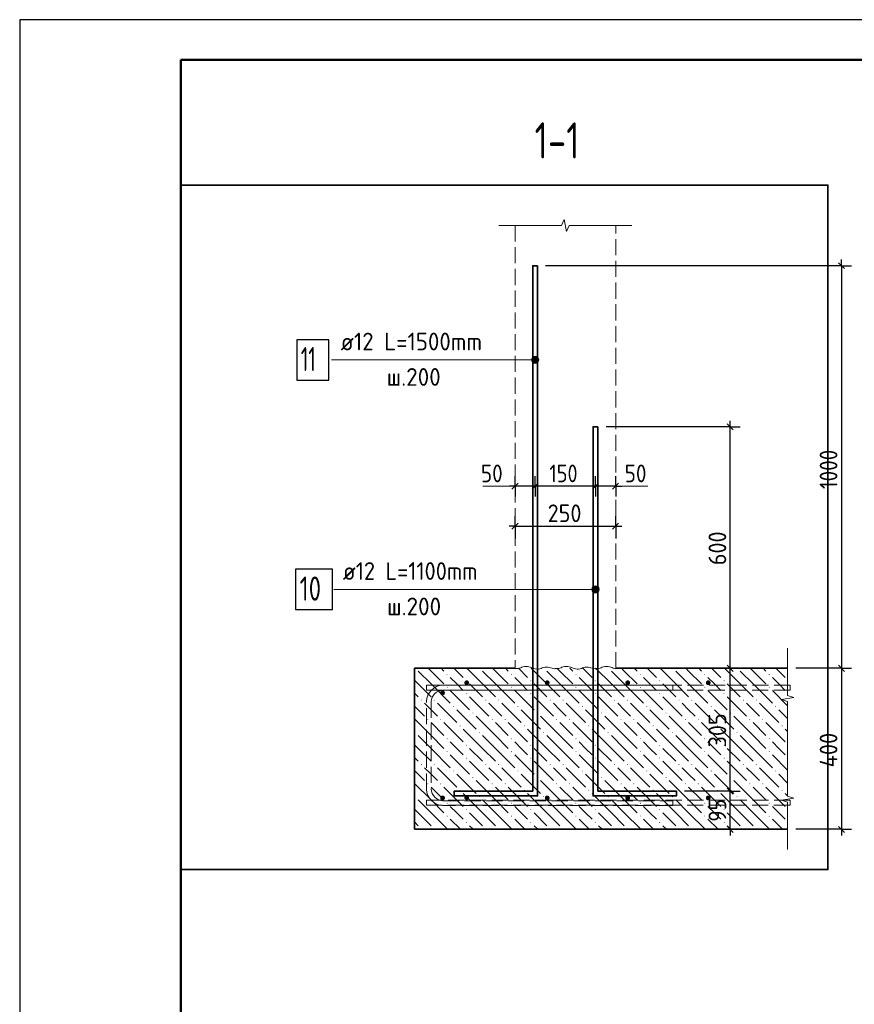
# Model space of a CAD drawing. Header units: millimetres. Extents: x 0 to 42000, y 0 to 29700.
# Tile 3 of 8: x 0 to 10367, y 17472 to 29700. Entities that reach past the tile are written whole.
import ezdxf

# ---------------------------------------------------------------- set-up
doc = ezdxf.new("R2010")
doc.units = ezdxf.units.MM
doc.linetypes.add('______2', pattern=[270, 200, -70])
for name, color, linetype, lineweight in [('Standard', 7, 'Continuous', 25), ('Выпуски арматуры Г-обр.', 52, 'Continuous', 25), ('ЖБ Плита Фундамента верхний уровень', 7, 'Continuous', 35), ('ЖБ Стена верхний уровень', 7, 'Continuous', 35), ('Обрамление П-обр. равн.', 52, 'Continuous', 25), ('Текст_ общее', 7, 'Continuous', 25), ('Фоновоя арматура Х1', 52, 'Continuous', 25)]:
    doc.layers.add(name, color=color, linetype=linetype, lineweight=lineweight)
doc.styles.add('ISOCPEUR', font='txt')

msp = doc.modelspace()

# ---------------------------------------------------------------- hatches: boundary and pattern name
at = {"layer": 'Standard', "linetype": 'Continuous', "lineweight": 13, "transparency": 33554687}
for points in [[(6364, 25453), (6364, 25498), (6358, 25475)], [(6364, 25498), (6380, 25437), (6380, 25514)], [(6364, 25498), (6364, 25453), (6380, 25437)], [(6380, 25514), (6403, 25430), (6403, 25520)], [(6380, 25514), (6380, 25437), (6403, 25430)], [(6403, 25520), (6403, 25430), (6425, 25437)], [(6403, 25520), (6425, 25437), (6425, 25514)], [(6425, 25514), (6425, 25437), (6441, 25453)], [(6425, 25514), (6441, 25453), (6441, 25498)], [(6441, 25498), (6441, 25453), (6448, 25475)], [(7114, 22603), (7114, 22648), (7108, 22625)], [(7114, 22648), (7130, 22587), (7130, 22664)], [(7114, 22648), (7114, 22603), (7130, 22587)], [(7130, 22664), (7153, 22580), (7153, 22670)], [(7130, 22664), (7130, 22587), (7153, 22580)], [(7153, 22670), (7153, 22580), (7175, 22587)], [(7153, 22670), (7175, 22587), (7175, 22664)], [(7175, 22664), (7175, 22587), (7191, 22603)], [(7175, 22664), (7191, 22603), (7191, 22648)], [(7191, 22648), (7191, 22603), (7198, 22625)]]:
    msp.add_hatch(color=7, dxfattribs=at).paths.add_polyline_path(points)
at = {"layer": 'ЖБ Плита Фундамента верхний уровень', "linetype": 'Continuous', "lineweight": 18, "transparency": 33554687}
for points in [[(4911, 21645), (4909, 21643), (4908, 21645)], [(5711, 21645), (5709, 21643), (5708, 21645)], [(6511, 21645), (6509, 21643), (6508, 21645)], [(7311, 21645), (7309, 21643), (7308, 21645)], [(8111, 21645), (8109, 21643), (8108, 21645)], [(8911, 21645), (8909, 21643), (8908, 21645)], [(5303, 21570), (5309, 21576), (5316, 21570), (5309, 21563)], [(6103, 21570), (6109, 21576), (6116, 21570), (6109, 21563)], [(6903, 21570), (6909, 21576), (6916, 21570), (6909, 21563)], [(7703, 21570), (7709, 21576), (7716, 21570), (7709, 21563)], [(8503, 21570), (8509, 21576), (8516, 21570), (8509, 21563)], [(9303, 21570), (9309, 21576), (9316, 21570), (9309, 21563)], [(5303, 21410), (5309, 21416), (5316, 21410), (5309, 21403)], [(5543, 21490), (5549, 21496), (5556, 21490), (5549, 21483)], [(6103, 21410), (6109, 21416), (6116, 21410), (6109, 21403)], [(6343, 21490), (6349, 21496), (6356, 21490), (6349, 21483)], [(6903, 21410), (6909, 21416), (6916, 21410), (6909, 21403)], [(7143, 21490), (7149, 21496), (7156, 21490), (7149, 21483)], [(7703, 21410), (7709, 21416), (7716, 21410), (7709, 21403)], [(7943, 21490), (7949, 21496), (7956, 21490), (7949, 21483)], [(8503, 21410), (8509, 21416), (8516, 21410), (8509, 21403)], [(8743, 21490), (8749, 21496), (8756, 21490), (8749, 21483)], [(9303, 21410), (9309, 21416), (9316, 21410), (9309, 21403)], [(5543, 21330), (5549, 21336), (5556, 21330), (5549, 21323)], [(6343, 21330), (6349, 21336), (6356, 21330), (6349, 21323)], [(7143, 21330), (7149, 21336), (7156, 21330), (7149, 21323)], [(7943, 21330), (7949, 21336), (7956, 21330), (7949, 21323)], [(8743, 21330), (8749, 21336), (8756, 21330), (8749, 21323)], [(4983, 21250), (4989, 21256), (4996, 21250), (4989, 21243)], [(5143, 21250), (5149, 21256), (5156, 21250), (5149, 21243)], [(5383, 21170), (5389, 21176), (5396, 21170), (5389, 21163)], [(5783, 21250), (5789, 21256), (5796, 21250), (5789, 21243)], [(5943, 21250), (5949, 21256), (5956, 21250), (5949, 21243)], [(6183, 21170), (6189, 21176), (6196, 21170), (6189, 21163)], [(6583, 21250), (6589, 21256), (6596, 21250), (6589, 21243)], [(6743, 21250), (6749, 21256), (6756, 21250), (6749, 21243)], [(6983, 21170), (6989, 21176), (6996, 21170), (6989, 21163)], [(7383, 21250), (7389, 21256), (7396, 21250), (7389, 21243)], [(7543, 21250), (7549, 21256), (7556, 21250), (7549, 21243)], [(7783, 21170), (7789, 21176), (7796, 21170), (7789, 21163)], [(8183, 21250), (8189, 21256), (8196, 21250), (8189, 21243)], [(8343, 21250), (8349, 21256), (8356, 21250), (8349, 21243)], [(8583, 21170), (8589, 21176), (8596, 21170), (8589, 21163)], [(8983, 21250), (8989, 21256), (8996, 21250), (8989, 21243)], [(9143, 21250), (9149, 21256), (9156, 21250), (9149, 21243)], [(9383, 21170), (9389, 21176), (9396, 21170), (9389, 21163)], [(5623, 21090), (5629, 21096), (5636, 21090), (5629, 21083)], [(6423, 21090), (6429, 21096), (6436, 21090), (6429, 21083)], [(7223, 21090), (7229, 21096), (7236, 21090), (7229, 21083)], [(8023, 21090), (8029, 21096), (8036, 21090), (8029, 21083)], [(8823, 21090), (8829, 21096), (8836, 21090), (8829, 21083)], [(5063, 21010), (5069, 21016), (5076, 21010), (5069, 21003)], [(5223, 21010), (5229, 21016), (5236, 21010), (5229, 21003)], [(5463, 20930), (5469, 20936), (5476, 20930), (5469, 20923)], [(5863, 21010), (5869, 21016), (5876, 21010), (5869, 21003)], [(6023, 21010), (6029, 21016), (6036, 21010), (6029, 21003)], [(6263, 20930), (6269, 20936), (6276, 20930), (6269, 20923)], [(6663, 21010), (6669, 21016), (6676, 21010), (6669, 21003)], [(6823, 21010), (6829, 21016), (6836, 21010), (6829, 21003)], [(7063, 20930), (7069, 20936), (7076, 20930), (7069, 20923)], [(7463, 21010), (7469, 21016), (7476, 21010), (7469, 21003)], [(7623, 21010), (7629, 21016), (7636, 21010), (7629, 21003)], [(7863, 20930), (7869, 20936), (7876, 20930), (7869, 20923)], [(8263, 21010), (8269, 21016), (8276, 21010), (8269, 21003)], [(8423, 21010), (8429, 21016), (8436, 21010), (8429, 21003)], [(8663, 20930), (8669, 20936), (8676, 20930), (8669, 20923)], [(9063, 21010), (9069, 21016), (9076, 21010), (9069, 21003)], [(9223, 21010), (9229, 21016), (9236, 21010), (9229, 21003)], [(9463, 20930), (9469, 20936), (9476, 20930), (9469, 20923)], [(4903, 20850), (4909, 20856), (4916, 20850), (4909, 20843)], [(5703, 20850), (5709, 20856), (5716, 20850), (5709, 20843)], [(6503, 20850), (6509, 20856), (6516, 20850), (6509, 20843)], [(7303, 20850), (7309, 20856), (7316, 20850), (7309, 20843)], [(8103, 20850), (8109, 20856), (8116, 20850), (8109, 20843)], [(8903, 20850), (8909, 20856), (8916, 20850), (8909, 20843)], [(5303, 20770), (5309, 20776), (5316, 20770), (5309, 20763)], [(5543, 20690), (5549, 20696), (5556, 20690), (5549, 20683)], [(6103, 20770), (6109, 20776), (6116, 20770), (6109, 20763)], [(6343, 20690), (6349, 20696), (6356, 20690), (6349, 20683)], [(6903, 20770), (6909, 20776), (6916, 20770), (6909, 20763)], [(7143, 20690), (7149, 20696), (7156, 20690), (7149, 20683)], [(7703, 20770), (7709, 20776), (7716, 20770), (7709, 20763)], [(7943, 20690), (7949, 20696), (7956, 20690), (7949, 20683)], [(8503, 20770), (8509, 20776), (8516, 20770), (8509, 20763)], [(8743, 20690), (8749, 20696), (8756, 20690), (8749, 20683)], [(9303, 20770), (9309, 20776), (9316, 20770), (9309, 20763)], [(5303, 20610), (5309, 20616), (5316, 20610), (5309, 20603)], [(6103, 20610), (6109, 20616), (6116, 20610), (6109, 20603)], [(6903, 20610), (6909, 20616), (6916, 20610), (6909, 20603)], [(7703, 20610), (7709, 20616), (7716, 20610), (7709, 20603)], [(8503, 20610), (8509, 20616), (8516, 20610), (8509, 20603)], [(9303, 20610), (9309, 20616), (9316, 20610), (9309, 20603)], [(4983, 20450), (4989, 20456), (4996, 20450), (4989, 20443)], [(5143, 20450), (5149, 20456), (5156, 20450), (5149, 20443)], [(5543, 20530), (5549, 20536), (5556, 20530), (5549, 20523)], [(5783, 20450), (5789, 20456), (5796, 20450), (5789, 20443)], [(5943, 20450), (5949, 20456), (5956, 20450), (5949, 20443)], [(6343, 20530), (6349, 20536), (6356, 20530), (6349, 20523)], [(6583, 20450), (6589, 20456), (6596, 20450), (6589, 20443)], [(6743, 20450), (6749, 20456), (6756, 20450), (6749, 20443)], [(7143, 20530), (7149, 20536), (7156, 20530), (7149, 20523)], [(7383, 20450), (7389, 20456), (7396, 20450), (7389, 20443)], [(7543, 20450), (7549, 20456), (7556, 20450), (7549, 20443)], [(7943, 20530), (7949, 20536), (7956, 20530), (7949, 20523)], [(8183, 20450), (8189, 20456), (8196, 20450), (8189, 20443)], [(8343, 20450), (8349, 20456), (8356, 20450), (8349, 20443)], [(8743, 20530), (8749, 20536), (8756, 20530), (8749, 20523)], [(8983, 20450), (8989, 20456), (8996, 20450), (8989, 20443)], [(9143, 20450), (9149, 20456), (9156, 20450), (9149, 20443)], [(5383, 20370), (5389, 20376), (5396, 20370), (5389, 20363)], [(6183, 20370), (6189, 20376), (6196, 20370), (6189, 20363)], [(6983, 20370), (6989, 20376), (6996, 20370), (6989, 20363)], [(7783, 20370), (7789, 20376), (7796, 20370), (7789, 20363)], [(8583, 20370), (8589, 20376), (8596, 20370), (8589, 20363)], [(9383, 20370), (9389, 20376), (9396, 20370), (9389, 20363)], [(5063, 20210), (5069, 20216), (5076, 20210), (5069, 20203)], [(5223, 20210), (5229, 20216), (5236, 20210), (5229, 20203)], [(5623, 20290), (5629, 20296), (5636, 20290), (5629, 20283)], [(5863, 20210), (5869, 20216), (5876, 20210), (5869, 20203)], [(6023, 20210), (6029, 20216), (6036, 20210), (6029, 20203)], [(6423, 20290), (6429, 20296), (6436, 20290), (6429, 20283)], [(6663, 20210), (6669, 20216), (6676, 20210), (6669, 20203)], [(6823, 20210), (6829, 20216), (6836, 20210), (6829, 20203)], [(7223, 20290), (7229, 20296), (7236, 20290), (7229, 20283)], [(7463, 20210), (7469, 20216), (7476, 20210), (7469, 20203)], [(7623, 20210), (7629, 20216), (7636, 20210), (7629, 20203)], [(8023, 20290), (8029, 20296), (8036, 20290), (8029, 20283)], [(8263, 20210), (8269, 20216), (8276, 20210), (8269, 20203)], [(8423, 20210), (8429, 20216), (8436, 20210), (8429, 20203)], [(8823, 20290), (8829, 20296), (8836, 20290), (8829, 20283)], [(9063, 20210), (9069, 20216), (9076, 20210), (9069, 20203)], [(9223, 20210), (9229, 20216), (9236, 20210), (9229, 20203)], [(4903, 20050), (4909, 20056), (4916, 20050), (4909, 20043)], [(5463, 20130), (5469, 20136), (5476, 20130), (5469, 20123)], [(5703, 20050), (5709, 20056), (5716, 20050), (5709, 20043)], [(6263, 20130), (6269, 20136), (6276, 20130), (6269, 20123)], [(6503, 20050), (6509, 20056), (6516, 20050), (6509, 20043)], [(7063, 20130), (7069, 20136), (7076, 20130), (7069, 20123)], [(7303, 20050), (7309, 20056), (7316, 20050), (7309, 20043)], [(7863, 20130), (7869, 20136), (7876, 20130), (7869, 20123)], [(8103, 20050), (8109, 20056), (8116, 20050), (8109, 20043)], [(8663, 20130), (8669, 20136), (8676, 20130), (8669, 20123)], [(8903, 20050), (8909, 20056), (8916, 20050), (8909, 20043)], [(9463, 20130), (9469, 20136), (9476, 20130), (9469, 20123)], [(5303, 19970), (5309, 19976), (5316, 19970), (5309, 19963)], [(6103, 19970), (6109, 19976), (6116, 19970), (6109, 19963)], [(6903, 19970), (6909, 19976), (6916, 19970), (6909, 19963)], [(7703, 19970), (7709, 19976), (7716, 19970), (7709, 19963)], [(8503, 19970), (8509, 19976), (8516, 19970), (8509, 19963)], [(9303, 19970), (9309, 19976), (9316, 19970), (9309, 19963)], [(5303, 19810), (5309, 19816), (5316, 19810), (5309, 19803)], [(5543, 19890), (5549, 19896), (5556, 19890), (5549, 19883)], [(6103, 19810), (6109, 19816), (6116, 19810), (6109, 19803)], [(6343, 19890), (6349, 19896), (6356, 19890), (6349, 19883)], [(6903, 19810), (6909, 19816), (6916, 19810), (6909, 19803)], [(7143, 19890), (7149, 19896), (7156, 19890), (7149, 19883)], [(7703, 19810), (7709, 19816), (7716, 19810), (7709, 19803)], [(7943, 19890), (7949, 19896), (7956, 19890), (7949, 19883)], [(8503, 19810), (8509, 19816), (8516, 19810), (8509, 19803)], [(8743, 19890), (8749, 19896), (8756, 19890), (8749, 19883)], [(9303, 19810), (9309, 19816), (9316, 19810), (9309, 19803)], [(5543, 19730), (5549, 19736), (5556, 19730), (5549, 19723)], [(6343, 19730), (6349, 19736), (6356, 19730), (6349, 19723)], [(7143, 19730), (7149, 19736), (7156, 19730), (7149, 19723)], [(7943, 19730), (7949, 19736), (7956, 19730), (7949, 19723)], [(8743, 19730), (8749, 19736), (8756, 19730), (8749, 19723)], [(4983, 19650), (4989, 19656), (4996, 19650), (4991, 19645), (4988, 19645)], [(5143, 19650), (5149, 19656), (5156, 19650), (5151, 19645), (5148, 19645)], [(5783, 19650), (5789, 19656), (5796, 19650), (5791, 19645), (5788, 19645)], [(5943, 19650), (5949, 19656), (5956, 19650), (5951, 19645), (5948, 19645)], [(6583, 19650), (6589, 19656), (6596, 19650), (6591, 19645), (6588, 19645)], [(6743, 19650), (6749, 19656), (6756, 19650), (6751, 19645), (6748, 19645)], [(7383, 19650), (7389, 19656), (7396, 19650), (7391, 19645), (7388, 19645)], [(7543, 19650), (7549, 19656), (7556, 19650), (7551, 19645), (7548, 19645)], [(8183, 19650), (8189, 19656), (8196, 19650), (8191, 19645), (8188, 19645)], [(8343, 19650), (8349, 19656), (8356, 19650), (8351, 19645), (8348, 19645)], [(8983, 19650), (8989, 19656), (8996, 19650), (8991, 19645), (8988, 19645)], [(9143, 19650), (9149, 19656), (9156, 19650), (9151, 19645), (9148, 19645)]]:
    msp.add_hatch(color=7, dxfattribs=at).paths.add_polyline_path(points, flags=16)
at = {"layer": 'Фоновоя арматура Х1', "linetype": 'Continuous', "lineweight": 13, "transparency": 33554687}
for points in [[(5583, 21465), (5580, 21476), (5574, 21486), (5564, 21493), (5553, 21495), (5541, 21493), (5531, 21486), (5525, 21476), (5523, 21465), (5525, 21454), (5531, 21444), (5541, 21437), (5553, 21435), (5564, 21437), (5574, 21444), (5580, 21454)], [(6583, 21465), (6580, 21476), (6574, 21486), (6564, 21493), (6553, 21495), (6541, 21493), (6531, 21486), (6525, 21476), (6523, 21465), (6525, 21454), (6531, 21444), (6541, 21437), (6553, 21435), (6564, 21437), (6574, 21444), (6580, 21454)], [(7583, 21465), (7580, 21476), (7574, 21486), (7564, 21493), (7553, 21495), (7541, 21493), (7531, 21486), (7525, 21476), (7523, 21465), (7525, 21454), (7531, 21444), (7541, 21437), (7553, 21435), (7564, 21437), (7574, 21444), (7580, 21454)], [(8583, 21465), (8580, 21476), (8574, 21486), (8564, 21493), (8553, 21495), (8541, 21493), (8531, 21486), (8525, 21476), (8523, 21465), (8525, 21454), (8531, 21444), (8541, 21437), (8553, 21435), (8564, 21437), (8574, 21444), (8580, 21454)], [(5283, 21340), (5280, 21351), (5274, 21361), (5264, 21368), (5253, 21370), (5241, 21368), (5231, 21361), (5225, 21351), (5223, 21340), (5225, 21329), (5231, 21319), (5241, 21312), (5253, 21310), (5264, 21312), (5274, 21319), (5280, 21329)], [(5283, 20035), (5280, 20046), (5274, 20056), (5264, 20063), (5253, 20065), (5241, 20063), (5231, 20056), (5225, 20046), (5223, 20035), (5225, 20024), (5231, 20014), (5241, 20007), (5253, 20005), (5264, 20007), (5274, 20014), (5280, 20024)], [(5583, 20035), (5580, 20046), (5574, 20056), (5564, 20063), (5553, 20065), (5541, 20063), (5531, 20056), (5525, 20046), (5523, 20035), (5525, 20024), (5531, 20014), (5541, 20007), (5553, 20005), (5564, 20007), (5574, 20014), (5580, 20024)], [(6583, 20035), (6580, 20046), (6574, 20056), (6564, 20063), (6553, 20065), (6541, 20063), (6531, 20056), (6525, 20046), (6523, 20035), (6525, 20024), (6531, 20014), (6541, 20007), (6553, 20005), (6564, 20007), (6574, 20014), (6580, 20024)], [(7583, 20035), (7580, 20046), (7574, 20056), (7564, 20063), (7553, 20065), (7541, 20063), (7531, 20056), (7525, 20046), (7523, 20035), (7525, 20024), (7531, 20014), (7541, 20007), (7553, 20005), (7564, 20007), (7574, 20014), (7580, 20024)], [(8583, 20035), (8580, 20046), (8574, 20056), (8564, 20063), (8553, 20065), (8541, 20063), (8531, 20056), (8525, 20046), (8523, 20035), (8525, 20024), (8531, 20014), (8541, 20007), (8553, 20005), (8564, 20007), (8574, 20014), (8580, 20024)]]:
    msp.add_hatch(color=7, dxfattribs=at).paths.add_polyline_path(points)

# ---------------------------------------------------------------- linework, layer by layer
at = {"layer": 'Standard', "color": 7, "linetype": 'Continuous', "lineweight": 25, "transparency": 33554687}
for p, q in [((2000, 29200), (2000, 1058)), ((10170, 26682), (10245, 26608)), ((8864, 24608), (8789, 24682)), ((6190, 23943), (6115, 23868)), ((6440, 23943), (6365, 23868)), ((7190, 23943), (7115, 23868)), ((7440, 23943), (7365, 23868)), ((6115, 23373), (6190, 23448)), ((7365, 23373), (7440, 23448)), ((8864, 21607), (8789, 21682)), ((10170, 21682), (10245, 21607)), ((8864, 20083), (8789, 20158)), ((8864, 19607), (8789, 19683)), ((10170, 19682), (10245, 19607))]:
    msp.add_line(p, q, dxfattribs=at)
at = {"layer": 'Standard', "color": 7, "linetype": 'Continuous', "lineweight": 13, "transparency": 33554687}
for p, q in [((6728, 27145), (6761, 27220)), ((6761, 27220), (6794, 27070)), ((5953, 27145), (6728, 27145)), ((6794, 27070), (6827, 27145)), ((6827, 27145), (7603, 27145)), ((7603, 27145), (7603, 27145)), ((6358, 25475), (6358, 25475)), ((6403, 25520), (6403, 25520)), ((6448, 25475), (6448, 25475)), ((6403, 25430), (6403, 25430)), ((5753, 23905), (6153, 23905)), ((7403, 23905), (7803, 23905)), ((7108, 22625), (7108, 22625)), ((7153, 22670), (7153, 22670)), ((7198, 22625), (7198, 22625)), ((7153, 22580), (7153, 22580)), ((9539, 21895), (9539, 21307)), ((9614, 21283), (9464, 21258)), ((9539, 21307), (9614, 21283)), ((9464, 21258), (9539, 21233)), ((9539, 21233), (9539, 20645)), ((9539, 20645), (9539, 20058)), ((9539, 20058), (9614, 20033)), ((9614, 20033), (9464, 20007)), ((9464, 20007), (9539, 19983)), ((9539, 19983), (9539, 19395)), ((9539, 19395), (9539, 19395))]:
    msp.add_line(p, q, dxfattribs=at)
at = {"layer": 'Standard', "color": 7, "linetype": 'Continuous', "lineweight": -3, "transparency": 33554687}
for p, q in [((10207, 26645), (10207, 26720)), ((8826, 24645), (8826, 24720)), ((8826, 21645), (8826, 24645)), ((6153, 23905), (6078, 23905)), ((6403, 23905), (6153, 23905)), ((7153, 23905), (6403, 23905)), ((7403, 23905), (7153, 23905)), ((7403, 23905), (7478, 23905)), ((6153, 23410), (6078, 23410)), ((6153, 23410), (7403, 23410)), ((7403, 23410), (7478, 23410)), ((8826, 20120), (8826, 21645)), ((10207, 21645), (10207, 19645)), ((8826, 19645), (8826, 20120)), ((8826, 19645), (8826, 19570)), ((10207, 19645), (10207, 19570))]:
    msp.add_line(p, q, dxfattribs=at)
at = {"layer": 'Standard', "color": 251, "linetype": 'Continuous', "lineweight": -3, "true_color": 0x656565, "transparency": 33554687}
for p, q in [((10207, 26645), (6533, 26645)), ((10207, 26645), (10082, 26645)), ((10207, 26645), (10332, 26645)), ((8826, 24645), (7283, 24645)), ((8826, 24645), (8701, 24645)), ((8826, 24645), (8951, 24645)), ((6153, 23905), (6153, 24030)), ((6403, 23905), (6403, 24030)), ((7153, 23905), (7153, 24030)), ((7403, 23905), (7403, 24030)), ((6153, 23905), (6153, 23780)), ((6153, 23905), (6153, 23905)), ((6403, 23905), (6403, 23780)), ((6403, 23905), (6403, 23905)), ((7153, 23905), (7153, 23780)), ((7153, 23905), (7153, 23905)), ((7403, 23905), (7403, 23780)), ((7403, 23905), (7403, 23905)), ((6153, 23410), (6153, 23535)), ((7403, 23410), (7403, 23535)), ((6153, 23410), (6153, 23285)), ((6153, 23410), (6153, 23258)), ((7403, 23410), (7403, 23285)), ((7403, 23410), (7403, 23258)), ((8826, 21645), (8701, 21645)), ((8826, 21645), (8951, 21645)), ((10207, 21645), (10082, 21645)), ((10207, 21645), (10332, 21645)), ((8826, 20120), (8701, 20120)), ((8826, 20120), (8951, 20120)), ((8826, 19645), (8701, 19645)), ((8826, 19645), (8951, 19645)), ((8826, 19645), (8826, 19645)), ((10207, 19645), (9639, 19645)), ((10207, 19645), (10082, 19645)), ((10207, 19645), (10332, 19645))]:
    msp.add_line(p, q, dxfattribs=at)
at = {"layer": 'Standard', "color": 7, "linetype": 'Continuous', "lineweight": 25, "transparency": 33554687}
msp.add_lwpolyline([(0, 0), (42000, 0), (42000, 29700), (0, 29700), (0, 0)], close=True, dxfattribs=at)
at = {"layer": 'Standard', "color": 7, "linetype": 'Continuous', "lineweight": 50, "transparency": 33554687}
msp.add_lwpolyline([(2000, 29200), (41500, 29200), (41500, 500), (2000, 500), (2000, 29200)], close=True, dxfattribs=at)
at = {"layer": 'Standard', "color": 7, "linetype": 'Continuous', "lineweight": 13, "transparency": 33554687}
for points in [[(41500, 29200), (2000, 29200), (2000, 5000), (41500, 5000), (41500, 29200)], [(3872, 25475), (6014, 25475), (6403, 25475)], [(3902, 22625), (6014, 22625), (7153, 22625)]]:
    msp.add_lwpolyline(points, dxfattribs=at)
at = {"layer": 'Standard', "color": 254, "linetype": 'Continuous', "lineweight": 35, "true_color": 0xc4c4ff, "transparency": 33554687}
msp.add_lwpolyline([(2000, 19145), (10039, 19145), (10039, 27645), (2000, 27645)], dxfattribs=at)
at = {"layer": 'Standard', "color": 7, "linetype": 'Continuous', "lineweight": -3, "transparency": 33554687}
msp.add_lwpolyline([(10207, 26645), (10207, 23767), (10207, 23767), (10207, 21645)], dxfattribs=at)
at = {"layer": 'Standard', "color": 7, "linetype": 'Continuous', "lineweight": 18, "transparency": 33554687}
for points in [[(6153, 21641), (6171, 21641), (6191, 21642), (6209, 21645), (6224, 21651), (6236, 21657), (6251, 21663), (6269, 21666), (6289, 21668), (6308, 21666), (6326, 21662), (6344, 21658), (6359, 21653), (6373, 21647), (6387, 21641), (6404, 21637), (6423, 21634), (6443, 21635), (6462, 21637), (6477, 21643), (6490, 21649), (6504, 21655), (6521, 21659), (6541, 21660), (6560, 21658), (6578, 21654), (6595, 21649), (6612, 21645), (6629, 21641), (6649, 21639), (6653, 21639)], [(6653, 21641), (6671, 21641), (6691, 21642), (6709, 21645), (6724, 21651), (6736, 21657), (6751, 21663), (6769, 21666), (6789, 21668), (6808, 21666), (6826, 21662), (6844, 21658), (6859, 21653), (6873, 21647), (6887, 21641), (6904, 21637), (6923, 21634), (6943, 21635), (6962, 21637), (6977, 21643), (6990, 21649), (7004, 21655), (7021, 21659), (7041, 21660), (7060, 21658), (7078, 21654), (7095, 21649), (7112, 21645), (7129, 21641), (7149, 21639), (7153, 21639)], [(7153, 21641), (7171, 21641), (7191, 21642), (7209, 21645), (7224, 21651), (7236, 21657), (7251, 21663), (7269, 21666), (7289, 21668), (7308, 21666), (7326, 21662), (7344, 21658), (7359, 21653), (7373, 21647), (7387, 21641), (7403, 21637)]]:
    msp.add_lwpolyline(points, dxfattribs=at)
at = {"layer": 'Standard', "color": 251, "linetype": 'Continuous', "lineweight": -3, "true_color": 0x656565, "transparency": 33554687}
for points in [[(8826, 21645), (8809, 21645), (8809, 21645), (8258, 21645)], [(10207, 21645), (10190, 21645), (10190, 21645), (9639, 21645)], [(8826, 20120), (8809, 20120), (8809, 20120), (8809, 20120), (8809, 20120), (8258, 20120)]]:
    msp.add_lwpolyline(points, dxfattribs=at)
at = {"layer": 'Standard', "color": 7, "linetype": 'Continuous', "lineweight": 13, "transparency": 33554687}
for centre in [(6403, 25475), (7153, 22625)]:
    msp.add_circle(centre, 45, dxfattribs=at)
at = {"layer": 'Выпуски арматуры Г-обр.', "color": 7, "linetype": 'Continuous', "lineweight": 35, "transparency": 33554687}
for points in [[(6433, 26645), (6433, 20060), (5398, 20060), (5398, 20120), (6373, 20120), (6373, 26645), (6433, 26645)], [(6433, 26645), (6433, 20060), (5398, 20060), (5398, 20120), (6373, 20120), (6373, 26645), (6433, 26645)], [(6433, 26645), (6433, 20060), (5398, 20060), (5398, 20120), (6373, 20120), (6373, 26645), (6433, 26645)], [(7183, 24645), (7183, 20120), (8158, 20120), (8158, 20060), (7123, 20060), (7123, 24645), (7183, 24645)], [(7183, 24645), (7183, 20120), (8158, 20120), (8158, 20060), (7123, 20060), (7123, 24645), (7183, 24645)], [(7183, 24645), (7183, 20120), (8158, 20120), (8158, 20060), (7123, 20060), (7123, 24645), (7183, 24645)]]:
    msp.add_lwpolyline(points, dxfattribs=at)
at = {"layer": 'Выпуски арматуры Г-обр.', "color": 7, "linetype": 'Continuous', "lineweight": 25, "transparency": 33554687}
for points in [[(3442, 25225), (3842, 25225), (3842, 25725), (3442, 25725), (3442, 25225)], [(3427, 22375), (3887, 22375), (3887, 22875), (3427, 22875), (3427, 22375)]]:
    msp.add_lwpolyline(points, dxfattribs=at)
at = {"layer": 'ЖБ Плита Фундамента верхний уровень', "color": 7, "linetype": 'Continuous', "lineweight": 35, "transparency": 33554687}
for p, q in [((4903, 21645), (4903, 19645)), ((6153, 21645), (4903, 21645)), ((9539, 21645), (7403, 21645)), ((4903, 19645), (9539, 19645))]:
    msp.add_line(p, q, dxfattribs=at)
at = {"layer": 'ЖБ Плита Фундамента верхний уровень', "color": 252, "linetype": 'Continuous', "lineweight": 18, "true_color": 0x8f8f8f, "transparency": 33554687}
for p, q in [((5109, 21610), (5074, 21645)), ((5234, 21645), (5269, 21610)), ((5394, 21645), (5509, 21530)), ((5749, 21450), (5554, 21645)), ((5909, 21610), (5874, 21645)), ((6034, 21645), (6069, 21610)), ((6194, 21645), (6309, 21530)), ((6549, 21450), (6354, 21645)), ((6709, 21610), (6674, 21645)), ((6834, 21645), (6869, 21610)), ((6994, 21645), (7109, 21530)), ((7349, 21450), (7154, 21645)), ((7509, 21610), (7474, 21645)), ((7634, 21645), (7669, 21610)), ((7794, 21645), (7909, 21530)), ((8149, 21450), (7954, 21645)), ((8309, 21610), (8274, 21645)), ((8434, 21645), (8469, 21610)), ((8594, 21645), (8709, 21530)), ((8949, 21450), (8754, 21645)), ((9109, 21610), (9074, 21645)), ((9234, 21645), (9269, 21610)), ((9394, 21645), (9509, 21530)), ((4949, 21610), (5109, 21450)), ((5109, 21610), (5269, 21450)), ((5429, 21450), (5349, 21530)), ((5749, 21610), (5909, 21450)), ((5909, 21610), (6069, 21450)), ((6229, 21450), (6149, 21530)), ((6549, 21610), (6709, 21450)), ((6709, 21610), (6869, 21450)), ((7029, 21450), (6949, 21530)), ((7349, 21610), (7509, 21450)), ((7509, 21610), (7669, 21450)), ((7829, 21450), (7749, 21530)), ((8149, 21610), (8309, 21450)), ((8309, 21610), (8469, 21450)), ((8629, 21450), (8549, 21530)), ((8949, 21610), (9109, 21450)), ((9109, 21610), (9269, 21450)), ((9429, 21450), (9349, 21530)), ((4949, 21450), (4903, 21496)), ((4949, 21450), (5109, 21290)), ((5109, 21450), (5349, 21210)), ((5509, 21370), (5429, 21450)), ((5589, 21450), (5749, 21290)), ((5749, 21450), (5909, 21290)), ((5909, 21450), (6149, 21210)), ((6309, 21370), (6229, 21450)), ((6389, 21450), (6549, 21290)), ((6549, 21450), (6709, 21290)), ((6709, 21450), (6949, 21210)), ((7109, 21370), (7029, 21450)), ((7189, 21450), (7349, 21290)), ((7349, 21450), (7509, 21290)), ((7509, 21450), (7749, 21210)), ((7909, 21370), (7829, 21450)), ((7989, 21450), (8149, 21290)), ((8149, 21450), (8309, 21290)), ((8309, 21450), (8549, 21210)), ((8709, 21370), (8629, 21450)), ((8789, 21450), (8949, 21290)), ((8949, 21450), (9109, 21290)), ((9109, 21450), (9349, 21210)), ((9509, 21370), (9429, 21450)), ((4903, 21336), (4949, 21290)), ((5349, 21370), (5589, 21130)), ((5589, 21290), (5829, 21050)), ((6149, 21370), (6389, 21130)), ((6389, 21290), (6629, 21050)), ((6949, 21370), (7189, 21130)), ((7189, 21290), (7429, 21050)), ((7749, 21370), (7989, 21130)), ((7989, 21290), (8229, 21050)), ((8549, 21370), (8789, 21130)), ((8789, 21290), (9029, 21050)), ((9349, 21370), (9539, 21180)), ((4903, 21176), (5029, 21050)), ((5109, 21130), (5029, 21210)), ((5189, 21210), (5429, 20970)), ((5909, 21130), (5829, 21210)), ((5989, 21210), (6229, 20970)), ((6709, 21130), (6629, 21210)), ((6789, 21210), (7029, 20970)), ((7509, 21130), (7429, 21210)), ((7589, 21210), (7829, 20970)), ((8309, 21130), (8229, 21210)), ((8389, 21210), (8629, 20970)), ((9109, 21130), (9029, 21210)), ((9189, 21210), (9429, 20970)), ((5189, 21050), (5109, 21130)), ((5429, 21130), (5669, 20890)), ((5909, 20810), (5669, 21050)), ((5989, 21050), (5909, 21130)), ((6229, 21130), (6469, 20890)), ((6709, 20810), (6469, 21050)), ((6789, 21050), (6709, 21130)), ((7029, 21130), (7269, 20890)), ((7509, 20810), (7269, 21050)), ((7589, 21050), (7509, 21130)), ((7829, 21130), (8069, 20890)), ((8309, 20810), (8069, 21050)), ((8389, 21050), (8309, 21130)), ((8629, 21130), (8869, 20890)), ((9109, 20810), (8869, 21050)), ((9189, 21050), (9109, 21130)), ((9429, 21130), (9539, 21020)), ((5109, 20810), (4903, 21016)), ((5109, 20970), (5269, 20810)), ((5269, 20970), (5509, 20730)), ((5909, 20970), (6069, 20810)), ((6069, 20970), (6309, 20730)), ((6709, 20970), (6869, 20810)), ((6869, 20970), (7109, 20730)), ((7509, 20970), (7669, 20810)), ((7669, 20970), (7909, 20730)), ((8309, 20970), (8469, 20810)), ((8469, 20970), (8709, 20730)), ((9109, 20970), (9269, 20810)), ((9269, 20970), (9509, 20730)), ((4949, 20810), (5109, 20650)), ((5109, 20810), (5269, 20650)), ((5749, 20650), (5509, 20890)), ((5749, 20810), (5909, 20650)), ((5909, 20810), (6069, 20650)), ((6549, 20650), (6309, 20890)), ((6549, 20810), (6709, 20650)), ((6709, 20810), (6869, 20650)), ((7349, 20650), (7109, 20890)), ((7349, 20810), (7509, 20650)), ((7509, 20810), (7669, 20650)), ((8149, 20650), (7909, 20890)), ((8149, 20810), (8309, 20650)), ((8309, 20810), (8469, 20650)), ((8949, 20650), (8709, 20890)), ((8949, 20810), (9109, 20650)), ((9109, 20810), (9269, 20650)), ((9539, 20860), (9509, 20890)), ((4949, 20650), (4903, 20696)), ((5429, 20650), (5349, 20730)), ((6229, 20650), (6149, 20730)), ((7029, 20650), (6949, 20730)), ((7829, 20650), (7749, 20730)), ((8629, 20650), (8549, 20730)), ((9429, 20650), (9349, 20730)), ((4949, 20650), (5109, 20490)), ((5109, 20650), (5349, 20410)), ((5349, 20570), (5589, 20330)), ((5509, 20570), (5429, 20650)), ((5589, 20650), (5749, 20490)), ((5749, 20650), (5909, 20490)), ((5909, 20650), (6149, 20410)), ((6149, 20570), (6389, 20330)), ((6309, 20570), (6229, 20650)), ((6389, 20650), (6549, 20490)), ((6549, 20650), (6709, 20490)), ((6709, 20650), (6949, 20410)), ((6949, 20570), (7189, 20330)), ((7109, 20570), (7029, 20650)), ((7189, 20650), (7349, 20490)), ((7349, 20650), (7509, 20490)), ((7509, 20650), (7749, 20410)), ((7749, 20570), (7989, 20330)), ((7909, 20570), (7829, 20650)), ((7989, 20650), (8149, 20490)), ((8149, 20650), (8309, 20490)), ((8309, 20650), (8549, 20410)), ((8549, 20570), (8789, 20330)), ((8709, 20570), (8629, 20650)), ((8789, 20650), (8949, 20490)), ((8949, 20650), (9109, 20490)), ((9109, 20650), (9349, 20410)), ((9349, 20570), (9539, 20380)), ((9509, 20570), (9429, 20650)), ((4903, 20536), (4949, 20490)), ((5589, 20490), (5829, 20250)), ((6389, 20490), (6629, 20250)), ((7189, 20490), (7429, 20250)), ((7989, 20490), (8229, 20250)), ((8789, 20490), (9029, 20250)), ((4903, 20376), (5029, 20250)), ((5109, 20330), (5029, 20410)), ((5189, 20250), (5109, 20330)), ((5189, 20410), (5429, 20170)), ((5429, 20330), (5669, 20090)), ((5909, 20330), (5829, 20410)), ((5989, 20250), (5909, 20330)), ((5989, 20410), (6229, 20170)), ((6229, 20330), (6469, 20090)), ((6709, 20330), (6629, 20410)), ((6789, 20250), (6709, 20330)), ((6789, 20410), (7029, 20170)), ((7029, 20330), (7269, 20090)), ((7509, 20330), (7429, 20410)), ((7589, 20250), (7509, 20330)), ((7589, 20410), (7829, 20170)), ((7829, 20330), (8069, 20090)), ((8309, 20330), (8229, 20410)), ((8389, 20250), (8309, 20330)), ((8389, 20410), (8629, 20170)), ((8629, 20330), (8869, 20090)), ((9109, 20330), (9029, 20410)), ((9189, 20250), (9109, 20330)), ((9189, 20410), (9429, 20170)), ((9429, 20330), (9539, 20220)), ((5109, 20010), (4903, 20216)), ((5909, 20010), (5669, 20250)), ((6709, 20010), (6469, 20250)), ((7509, 20010), (7269, 20250)), ((8309, 20010), (8069, 20250)), ((9109, 20010), (8869, 20250)), ((5109, 20170), (5269, 20010)), ((5269, 20170), (5509, 19930)), ((5749, 19850), (5509, 20090)), ((5909, 20170), (6069, 20010)), ((6069, 20170), (6309, 19930)), ((6549, 19850), (6309, 20090)), ((6709, 20170), (6869, 20010)), ((6869, 20170), (7109, 19930)), ((7349, 19850), (7109, 20090)), ((7509, 20170), (7669, 20010)), ((7669, 20170), (7909, 19930)), ((8149, 19850), (7909, 20090)), ((8309, 20170), (8469, 20010)), ((8469, 20170), (8709, 19930)), ((8949, 19850), (8709, 20090)), ((9109, 20170), (9269, 20010)), ((9269, 20170), (9509, 19930)), ((9539, 20060), (9509, 20090)), ((4949, 20010), (5109, 19850)), ((5109, 20010), (5269, 19850)), ((5749, 20010), (5909, 19850)), ((5909, 20010), (6069, 19850)), ((6549, 20010), (6709, 19850)), ((6709, 20010), (6869, 19850)), ((7349, 20010), (7509, 19850)), ((7509, 20010), (7669, 19850)), ((8149, 20010), (8309, 19850)), ((8309, 20010), (8469, 19850)), ((8949, 20010), (9109, 19850)), ((9109, 20010), (9269, 19850)), ((4949, 19850), (4903, 19896)), ((4949, 19850), (5109, 19690)), ((5109, 19850), (5314, 19645)), ((5429, 19850), (5349, 19930)), ((5509, 19770), (5429, 19850)), ((5589, 19850), (5749, 19690)), ((5749, 19850), (5909, 19690)), ((5909, 19850), (6114, 19645)), ((6229, 19850), (6149, 19930)), ((6309, 19770), (6229, 19850)), ((6389, 19850), (6549, 19690)), ((6549, 19850), (6709, 19690)), ((6709, 19850), (6914, 19645)), ((7029, 19850), (6949, 19930)), ((7109, 19770), (7029, 19850)), ((7189, 19850), (7349, 19690)), ((7349, 19850), (7509, 19690)), ((7509, 19850), (7714, 19645)), ((7829, 19850), (7749, 19930)), ((7909, 19770), (7829, 19850)), ((7989, 19850), (8149, 19690)), ((8149, 19850), (8309, 19690)), ((8309, 19850), (8514, 19645)), ((8629, 19850), (8549, 19930)), ((8709, 19770), (8629, 19850)), ((8789, 19850), (8949, 19690)), ((8949, 19850), (9109, 19690)), ((9109, 19850), (9314, 19645)), ((9429, 19850), (9349, 19930)), ((9509, 19770), (9429, 19850)), ((4903, 19736), (4949, 19690)), ((5349, 19770), (5474, 19645)), ((5589, 19690), (5634, 19645)), ((6149, 19770), (6274, 19645)), ((6389, 19690), (6434, 19645)), ((6949, 19770), (7074, 19645)), ((7189, 19690), (7234, 19645)), ((7749, 19770), (7874, 19645)), ((7989, 19690), (8034, 19645)), ((8549, 19770), (8674, 19645)), ((8789, 19690), (8834, 19645)), ((9349, 19770), (9474, 19645))]:
    msp.add_line(p, q, dxfattribs=at)
at = {"layer": 'ЖБ Стена верхний уровень', "color": 253, "linetype": '______2', "lineweight": 18, "true_color": 0xa0a0a0, "transparency": 33554687}
for p, q in [((6153, 27145), (6153, 21645)), ((7403, 21645), (7403, 27145))]:
    msp.add_line(p, q, dxfattribs=at)
at = {"layer": 'Обрамление П-обр. равн.', "color": 253, "linetype": '______2', "lineweight": 13, "true_color": 0xa0a0a0, "transparency": 33554687}
msp.add_lwpolyline([(8113, 21375), (5257, 21375), (5230, 21371), (5202, 21362), (5177, 21348), (5157, 21331), (5140, 21311), (5125, 21285), (5116, 21258), (5113, 21231), (5113, 20144), (5116, 20117), (5125, 20090), (5140, 20064), (5157, 20044), (5177, 20027), (5202, 20013), (5230, 20004), (5257, 20000), (8113, 20000), (8113, 19940), (5253, 19940), (5216, 19945), (5178, 19958), (5143, 19977), (5114, 20001), (5090, 20030), (5070, 20065), (5058, 20103), (5053, 20140), (5053, 21235), (5058, 21272), (5070, 21310), (5090, 21345), (5114, 21374), (5143, 21398), (5178, 21417), (5216, 21430), (5253, 21435), (8113, 21435), (8113, 21375)], dxfattribs=at)
msp.add_lwpolyline([(8113, 21375), (5257, 21375), (5230, 21371), (5202, 21362), (5177, 21348), (5157, 21331), (5140, 21311), (5125, 21285), (5116, 21258), (5113, 21231), (5113, 20144), (5116, 20117), (5125, 20090), (5140, 20064), (5157, 20044), (5177, 20027), (5202, 20013), (5230, 20004), (5257, 20000), (8113, 20000), (8113, 19940), (5253, 19940), (5216, 19945), (5178, 19958), (5143, 19977), (5114, 20001), (5090, 20030), (5070, 20065), (5058, 20103), (5053, 20140), (5053, 21235), (5058, 21272), (5070, 21310), (5090, 21345), (5114, 21374), (5143, 21398), (5178, 21417), (5216, 21430), (5253, 21435), (8113, 21435), (8113, 21375)], dxfattribs=at)
at = {"layer": 'Фоновоя арматура Х1', "color": 253, "linetype": '______2', "lineweight": 13, "true_color": 0xa0a0a0, "transparency": 33554687}
for points in [[(9569, 21375), (5053, 21375), (5053, 21435), (9569, 21435), (9569, 21375)], [(9569, 21375), (5053, 21375), (5053, 21435), (9569, 21435), (9569, 21375)], [(9569, 21375), (5053, 21375), (5053, 21435), (9569, 21435), (9569, 21375)], [(9569, 19945), (5053, 19945), (5053, 20005), (9569, 20005), (9569, 19945)], [(9569, 19945), (5053, 19945), (5053, 20005), (9569, 20005), (9569, 19945)], [(9569, 19945), (5053, 19945), (5053, 20005), (9569, 20005), (9569, 19945)]]:
    msp.add_lwpolyline(points, dxfattribs=at)

# ---------------------------------------------------------------- texts
at = {"layer": 'Standard', "color": 7, "linetype": 'Continuous', "lineweight": 25, "transparency": 33554687, "char_height": 220, "attachment_point": 7, "rotation": 90, "style": 'ISOCPEUR'}
for s, insert, width in [('\\W0.87;1000', (10157, 23870), 666.9), ('\\W0.91;600', (8776, 22925), 561.98), ('\\W0.91;305', (8776, 20662), 561.99), ('\\W0.92;400', (10157, 20414), 584.44), ('\\W0.87;95', (8776, 19740), 403.92)]:
    msp.add_mtext(s, dxfattribs=dict(at, insert=insert, width=width))
at = {"layer": 'Standard', "color": 7, "linetype": 'Continuous', "lineweight": 25, "transparency": 33554687, "char_height": 220, "attachment_point": 7, "style": 'ISOCPEUR'}
for s, insert, width in [('\\W0.87;50', (5729, 23955), 403.92), ('\\W0.83;150', (6580, 23955), 508.57), ('\\W0.87;50', (7515, 23955), 403.92), ('\\W0.91;250', (6558, 23460), 561.98)]:
    msp.add_mtext(s, dxfattribs=dict(at, insert=insert, width=width))
at = {"layer": 'Выпуски арматуры Г-обр.', "color": 7, "linetype": 'Continuous', "lineweight": 13, "transparency": 33554687, "attachment_point": 7, "style": 'ISOCPEUR'}
for s, insert, char_height, width in [('\\W0.94;ø12 L=1500mm ', (3986, 25593), 220, 2104.38), ('\\W0.62;11', (3492, 25335), 300, 393.75), ('\\W0.95;ш.200 ', (4558, 25153), 220, 962.14), ('\\W0.92;ø12 L=1100mm ', (4013, 22743), 220, 2058.24), ('\\W0.75;10', (3477, 22485), 300, 472.29), ('\\W0.95;ш.200 ', (4563, 22303), 220, 962.12)]:
    msp.add_mtext(s, dxfattribs=dict(at, insert=insert, char_height=char_height, width=width))
at = {"layer": 'Текст_ общее', "color": 7, "linetype": 'Continuous', "lineweight": 50, "transparency": 33554687, "insert": (6395, 27975), "char_height": 450, "width": 931, "attachment_point": 7, "style": 'ISOCPEUR'}
msp.add_mtext('\\W0.74;1-1', dxfattribs=at)

doc.saveas('drawing.dxf')
